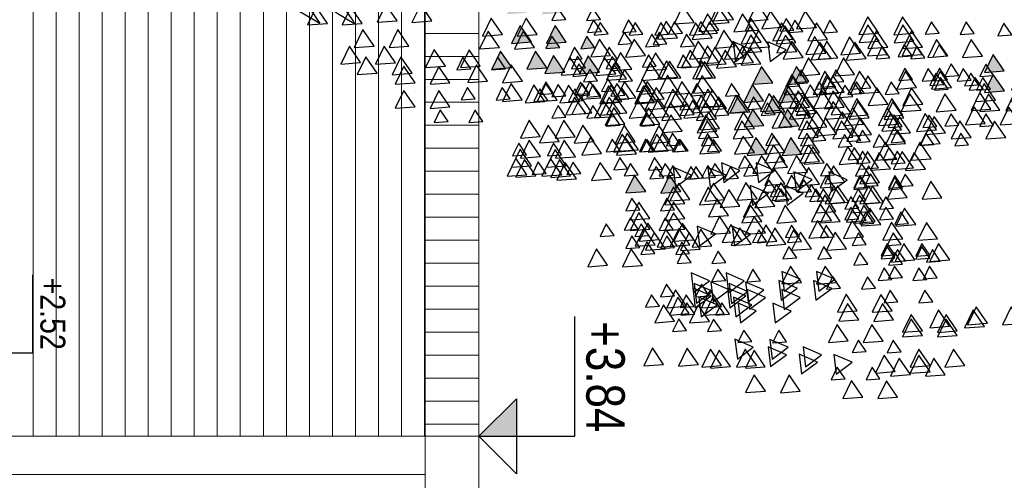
# Model space of a CAD drawing. Header units: millimetres. Extents: x 4617 to 4884, y 1258 to 1784.
# Tile 31 of 168: x 4680.28 to 4682.85, y 1306.66 to 1307.86. Entities that reach past the tile are written whole.
import ezdxf
from ezdxf.enums import TextEntityAlignment as Align

# ---------------------------------------------------------------- set-up
doc = ezdxf.new("R2010")
doc.units = ezdxf.units.MM
doc.header["$LTSCALE"] = 0.4
doc.set_wipeout_variables(frame=1)
doc.layers.add('04 gris', color=252, linetype='Continuous', lineweight=13)
for name, color, linetype in [('200cotas50', 1, 'Continuous'), ('A HERRERÍA', 4, 'Continuous'), ('A MURO VISTO', 2, 'Continuous'), ('A VEGETACIÓN', 253, 'Continuous'), ('LÁMINA', 1, 'Continuous'), ('TXT COTA', 3, 'Continuous')]:
    doc.layers.add(name, color=color, linetype=linetype)
doc.styles.add('ARIAL NARROW', font='ARIALN.TTF')
doc.styles.add('SaAS simplex', font='simplex.shx', dxfattribs={"width": 0.8})
doc.dimstyles.new('COTAS 125', dxfattribs={"dimscale": 0.01, "dimtxt": 15, "dimasz": 8, "dimexe": 5, "dimexo": 20, "dimgap": 10, "dimtad": 0, "dimzin": 9, "dimdsep": 46, "dimtxsty": 'SaAS simplex', "dimblk": 'OBLIQUE', "dimcen": 0, "dimclrd": 8, "dimclre": 8, "dimclrt": 256, "dimadec": 1, "dimazin": 0, "dimtfac": 1, "dimtmove": 2, "dimatfit": 3, "dimldrblk": 'OBLIQUE', "dimfxl": 10, "dimlwd": -1, "dimlwe": -1, "dimarcsym": 0})

# ---------------------------------------------------------------- blocks, each defined once
blk = doc.blocks.new('ARB')
at = {"layer": 'LÁMINA'}
h = blk.add_hatch(color=254, dxfattribs=at)
h.paths.add_polyline_path([(3288.9164, 1398.6733), (3288.9133, 1398.6668), (3288.9457, 1398.619), (3288.974, 1398.6775)])
h.paths.add_polyline_path([(3288.9251, 1398.5926), (3288.9506, 1398.555), (3288.9704, 1398.596)])
h.paths.add_polyline_path([(3289.0814, 1398.658), (3289.1179, 1398.6043), (3289.1462, 1398.6627)])
h.paths.add_polyline_path([(3289.0175, 1398.5743), (3289.054, 1398.5206), (3289.0822, 1398.579)])
h.paths.add_polyline_path([(3288.9695, 1398.2943), (3289.006, 1398.2406), (3289.0261, 1398.2821), (3289.0252, 1398.2825), (3289.0268, 1398.2837), (3289.0343, 1398.299)])
h.paths.add_polyline_path([(3288.9247, 1398.2135), (3288.9612, 1398.1598), (3288.9895, 1398.2183)])
h.paths.add_polyline_path([(3288.9178, 1397.9953), (3288.9174, 1397.9944), (3288.9533, 1397.9415), (3288.9816, 1398)])
h.paths.add_polyline_path([(3288.9887, 1397.8739), (3289.0252, 1397.8202), (3289.0534, 1397.8787)])
h.paths.add_polyline_path([(3289.0421, 1397.6874), (3289.0737, 1397.6738), (3289.0693, 1397.6802), (3289.0993, 1397.6824), (3289.0941, 1397.7263)])
h.paths.add_polyline_path([(3288.9456, 1397.7112), (3288.972, 1397.6724), (3288.9899, 1397.6737), (3289.0103, 1397.7159)])
h.paths.add_polyline_path([(3288.9485, 1397.4959), (3288.985, 1397.4422), (3289.0121, 1397.4983), (3289.0107, 1397.5004)])
h.paths.add_polyline_path([(3288.921, 1397.5813), (3288.9365, 1397.5586), (3288.9379, 1397.5587), (3288.9373, 1397.5574), (3288.9575, 1397.5276), (3288.9858, 1397.5861)])
h.paths.add_polyline_path([(3289.2242, 1398.1156), (3289.2261, 1398.1148), (3289.2282, 1398.1149), (3289.2278, 1398.114), (3289.243, 1398.1075), (3289.2466, 1398.1102), (3289.2472, 1398.1057), (3289.2838, 1398.09), (3289.2761, 1398.1545)])
h.paths.add_polyline_path([(3289.1946, 1398.3774), (3289.2311, 1398.3237), (3289.2594, 1398.3822)])
h.paths.add_polyline_path([(3289.1257, 1398.2583), (3289.1854, 1398.2328), (3289.1777, 1398.2972)])
h.paths.add_polyline_path([(3289.033, 1398.4793), (3289.0628, 1398.4354), (3289.0644, 1398.4355), (3289.0637, 1398.4341), (3289.0695, 1398.4256), (3289.0977, 1398.4841)])
h.paths.add_polyline_path([(3288.6447, 1399.0621), (3288.6809, 1399.0089), (3288.6815, 1399.0089), (3288.7095, 1399.0669)])
h.paths.add_polyline_path([(3288.3059, 1398.802), (3288.3424, 1398.7483), (3288.3707, 1398.8068)])
h.paths.add_polyline_path([(3288.2314, 1398.7077), (3288.2679, 1398.654), (3288.2962, 1398.7125)])
h.paths.add_polyline_path([(3288.2609, 1398.7668), (3288.2974, 1398.7131), (3288.3257, 1398.7715)])
h.paths.add_polyline_path([(3288.2602, 1398.847), (3288.2967, 1398.7933), (3288.3249, 1398.8517)])
h.paths.add_polyline_path([(3288.2496, 1398.9396), (3288.2503, 1398.9384), (3288.2568, 1398.9389), (3288.254, 1398.9331), (3288.286, 1398.8859), (3288.3143, 1398.9444)])
h.paths.add_polyline_path([(3288.1337, 1398.4073), (3288.1934, 1398.3817), (3288.1857, 1398.4462)])
h.paths.add_polyline_path([(3288.1708, 1398.2997), (3288.2073, 1398.246), (3288.2356, 1398.3045)])
h.paths.add_polyline_path([(3288.1988, 1398.0378), (3288.2243, 1398.0002), (3288.2441, 1398.0411)])
h.paths.add_polyline_path([(3288.1928, 1397.8806), (3288.2524, 1397.8551), (3288.2448, 1397.9195)])
h.paths.add_polyline_path([(3288.2855, 1397.9228), (3288.322, 1397.8691), (3288.3502, 1397.9276)])
h.paths.add_polyline_path([(3288.1787, 1397.5208), (3288.2096, 1397.4754), (3288.2196, 1397.4762), (3288.2435, 1397.5256)])
h.paths.add_polyline_path([(3288.2196, 1397.4762), (3288.2152, 1397.4671), (3288.2096, 1397.4754), (3288.2026, 1397.4749), (3288.2391, 1397.4212), (3288.2673, 1397.4797)])
h.paths.add_polyline_path([(3288.2082, 1397.5799), (3288.2447, 1397.5262), (3288.273, 1397.5847)])
h.paths.add_polyline_path([(3288.3017, 1397.4027), (3288.3382, 1397.349), (3288.3659, 1397.4062), (3288.3651, 1397.4074)])
h.paths.add_polyline_path([(3287.974, 1396.8871), (3288.0105, 1396.8334), (3288.0387, 1396.8918)])
h = blk.add_hatch(color=254, dxfattribs=at)
h.paths.add_polyline_path([(3288.4123, 1397.5612), (3288.412, 1397.5607), (3288.4117, 1397.5611), (3288.4005, 1397.5603), (3288.4261, 1397.5227), (3288.4458, 1397.5636)])
h.paths.add_polyline_path([(3288.3901, 1397.6154), (3288.3886, 1397.6125), (3288.3868, 1397.6152), (3288.3755, 1397.6144), (3288.4117, 1397.5611), (3288.4123, 1397.5612), (3288.4395, 1397.6176), (3288.4386, 1397.619)])
h.paths.add_polyline_path([(3288.435, 1397.6243), (3288.4386, 1397.619), (3288.4403, 1397.6191), (3288.4395, 1397.6176), (3288.4541, 1397.5961), (3288.4655, 1397.597), (3288.4803, 1397.6276)])
h.paths.add_polyline_path([(3288.488, 1397.5026), (3288.5245, 1397.4489), (3288.5527, 1397.5073)])
h.paths.add_polyline_path([(3288.5474, 1397.3997), (3288.5729, 1397.3622), (3288.5927, 1397.4031)])
h.paths.add_polyline_path([(3288.518, 1397.3619), (3288.5435, 1397.3243), (3288.5633, 1397.3652)])
h.paths.add_polyline_path([(3288.4288, 1397.4007), (3288.4279, 1397.3989), (3288.4633, 1397.3469), (3288.4915, 1397.4054)])
h.paths.add_polyline_path([(3288.4346, 1397.324), (3288.4711, 1397.2703), (3288.4964, 1397.3226), (3288.4926, 1397.3282)])
h.paths.add_polyline_path([(3288.4153, 1397.2521), (3288.4365, 1397.2209), (3288.4442, 1397.2214), (3288.4606, 1397.2554)])
h.paths.add_polyline_path([(3288.4365, 1397.2209), (3288.4014, 1397.2183), (3288.4168, 1397.1956), (3288.4183, 1397.1957), (3288.4176, 1397.1943), (3288.4379, 1397.1646), (3288.4661, 1397.223), (3288.4442, 1397.2214), (3288.4408, 1397.2145)])
h.paths.add_polyline_path([(3288.5744, 1397.2864), (3288.6341, 1397.2609), (3288.6264, 1397.3253)])
h.paths.add_polyline_path([(3288.5527, 1397.2157), (3288.5892, 1397.162), (3288.6174, 1397.2204)])
h.paths.add_polyline_path([(3288.6265, 1397.2107), (3288.663, 1397.157), (3288.6912, 1397.2155)])
h.paths.add_polyline_path([(3288.6367, 1397.393), (3288.6623, 1397.3554), (3288.682, 1397.3963)])
h.paths.add_polyline_path([(3288.5822, 1397.4833), (3288.5917, 1397.4693), (3288.6033, 1397.4701), (3288.5983, 1397.4597), (3288.6187, 1397.4296), (3288.6469, 1397.4881)])
h.paths.add_polyline_path([(3288.5667, 1397.5783), (3288.5823, 1397.5553), (3288.6076, 1397.5572), (3288.5965, 1397.5344), (3288.6032, 1397.5246), (3288.6314, 1397.583)])
h.paths.add_polyline_path([(3288.5678, 1397.7424), (3288.5934, 1397.7048), (3288.6131, 1397.7458)])
h.paths.add_polyline_path([(3288.6553, 1397.5075), (3288.6918, 1397.4538), (3288.72, 1397.5123), (3288.7184, 1397.5121), (3288.7164, 1397.508), (3288.7138, 1397.5118)])
h.paths.add_polyline_path([(3288.7063, 1397.2857), (3288.6953, 1397.2775), (3288.7182, 1397.2438), (3288.7306, 1397.2385), (3288.7337, 1397.2448), (3288.7286, 1397.2874)])
h.paths.add_polyline_path([(3288.7438, 1397.3814), (3288.7803, 1397.3277), (3288.8086, 1397.3861)])
h.paths.add_polyline_path([(3288.7286, 1397.2874), (3288.7337, 1397.2448), (3288.7552, 1397.2893)])
h.paths.add_polyline_path([(3288.7873, 1397.8832), (3288.7853, 1397.879), (3288.7826, 1397.8829), (3288.7468, 1397.8803), (3288.7833, 1397.8266), (3288.8116, 1397.885)])
h.paths.add_polyline_path([(3288.4486, 1397.9013), (3288.4829, 1397.8509), (3288.4889, 1397.8554), (3288.5134, 1397.906)])
h.paths.add_polyline_path([(3288.4203, 1398.0248), (3288.4204, 1398.0239), (3288.4563, 1397.9711), (3288.4846, 1398.0295)])
h.paths.add_polyline_path([(3288.4198, 1398.0247), (3288.4203, 1398.0248), (3288.417, 1398.0524), (3288.365, 1398.0135), (3288.3657, 1398.0132), (3288.3805, 1398.0143), (3288.3775, 1398.0082), (3288.4247, 1397.988), (3288.4204, 1398.0239)])
h.paths.add_polyline_path([(3287.7961, 1397.6465), (3287.8326, 1397.5928), (3287.8579, 1397.6451), (3287.8461, 1397.6502)])
h.paths.add_polyline_path([(3287.7658, 1397.5598), (3287.8023, 1397.5061), (3287.8306, 1397.5645)])
h.paths.add_polyline_path([(3287.7666, 1397.4438), (3287.8263, 1397.4182), (3287.8186, 1397.4827)])
h.paths.add_polyline_path([(3287.804, 1397.4041), (3287.8405, 1397.3504), (3287.8688, 1397.4089)])
h.paths.add_polyline_path([(3287.8362, 1397.335), (3287.8727, 1397.2813), (3287.901, 1397.3397)])
h.paths.add_polyline_path([(3287.9241, 1397.4585), (3287.9793, 1397.4349), (3287.9589, 1397.4649), (3287.9798, 1397.4665), (3287.9761, 1397.4974), (3287.9692, 1397.4923), (3287.9655, 1397.4845), (3287.9632, 1397.4878)])
h.paths.add_polyline_path([(3287.9153, 1397.2612), (3287.9189, 1397.2559), (3287.9206, 1397.2561), (3287.9199, 1397.2545), (3287.9344, 1397.2331), (3287.9458, 1397.2339), (3287.9606, 1397.2646)])
h.paths.add_polyline_path([(3287.8559, 1397.2513), (3287.8921, 1397.1981), (3287.8926, 1397.1981), (3287.9199, 1397.2545), (3287.9189, 1397.2559)])
h.paths.add_polyline_path([(3287.8926, 1397.1981), (3287.8924, 1397.1976), (3287.8921, 1397.1981), (3287.8809, 1397.1973), (3287.9064, 1397.1597), (3287.9262, 1397.2006)])
h.paths.add_polyline_path([(3287.8109, 1397.0952), (3287.8455, 1397.0443), (3287.8468, 1397.0444), (3287.8462, 1397.0432), (3287.8474, 1397.0415), (3287.8756, 1397.1)])
h.paths.add_polyline_path([(3287.0826, 1397.9517), (3287.1191, 1397.898), (3287.1474, 1397.9564)])
h.paths.add_polyline_path([(3287.1466, 1398.0797), (3287.1831, 1398.026), (3287.2113, 1398.0844)])
h.paths.add_polyline_path([(3287.1417, 1398.2569), (3287.1782, 1398.2032), (3287.2064, 1398.2616)])
h.paths.add_polyline_path([(3287.3659, 1398.1825), (3287.4024, 1398.1288), (3287.4306, 1398.1873)])
h.paths.add_polyline_path([(3287.4232, 1398.1226), (3287.4488, 1398.085), (3287.4686, 1398.1259)])
h.paths.add_polyline_path([(3287.5135, 1398.0684), (3287.5732, 1398.0428), (3287.5655, 1398.1073)])
h.paths.add_polyline_path([(3287.5226, 1398.2654), (3287.522, 1398.2642), (3287.5578, 1398.2116), (3287.586, 1398.27)])
h.paths.add_polyline_path([(3287.4792, 1398.3049), (3287.5157, 1398.2512), (3287.522, 1398.2642), (3287.5213, 1398.2653), (3287.5226, 1398.2654), (3287.5424, 1398.3064), (3287.5403, 1398.3094)])
h.paths.add_polyline_path([(3287.5058, 1398.3602), (3287.5403, 1398.3094), (3287.5438, 1398.3096), (3287.5705, 1398.365)])
h.paths.add_polyline_path([(3287.4134, 1398.3786), (3287.439, 1398.341), (3287.4587, 1398.3819)])
h.paths.add_polyline_path([(3287.3589, 1398.8067), (3287.3954, 1398.753), (3287.4237, 1398.8115)])
h.paths.add_polyline_path([(3287.4763, 1398.7343), (3287.5128, 1398.6806), (3287.5299, 1398.716), (3287.5217, 1398.728), (3287.5297, 1398.7286), (3287.5235, 1398.7378)])
h.paths.add_polyline_path([(3287.477, 1398.6689), (3287.5135, 1398.6152), (3287.5418, 1398.6736)])
h.paths.add_polyline_path([(3287.309, 1398.5916), (3287.3394, 1398.5467), (3287.3442, 1398.5471), (3287.3421, 1398.5428), (3287.3455, 1398.5379), (3287.3737, 1398.5963)])
h.paths.add_polyline_path([(3287.2753, 1397.4383), (3287.3118, 1397.3847), (3287.3268, 1397.4158), (3287.3139, 1397.4349), (3287.3368, 1397.4365), (3287.34, 1397.4431)])
h.paths.add_polyline_path([(3287.2844, 1397.0411), (3287.3209, 1396.9874), (3287.3491, 1397.0459)])
h.paths.add_polyline_path([(3287.4861, 1397.0608), (3287.5226, 1397.0071), (3287.5509, 1397.0655)])
h.paths.add_polyline_path([(3287.5599, 1397.0755), (3287.5964, 1397.0219), (3287.6247, 1397.0803)])
h.paths.add_polyline_path([(3287.5058, 1397.1297), (3287.5423, 1397.076), (3287.5636, 1397.1202), (3287.5547, 1397.1333)])
at = {"layer": 'LÁMINA', "color": 254, "elevation": -10}
for points in [[(3287.9382, 1399.7325), (3287.9747, 1399.6788), (3288.0029, 1399.7372)], [(3288.2553, 1399.7133), (3288.2918, 1399.6596), (3288.32, 1399.718)], [(3287.7829, 1399.6591), (3287.8194, 1399.6054), (3287.8476, 1399.6639)], [(3287.9956, 1399.6726), (3288.0211, 1399.635), (3288.0409, 1399.6759)], [(3287.7189, 1399.6296), (3287.7554, 1399.5759), (3287.7837, 1399.6344)], [(3287.8321, 1399.6493), (3287.8686, 1399.5956), (3287.8968, 1399.654)], [(3288.1378, 1399.6572), (3288.0858, 1399.6183), (3288.1455, 1399.5928)], [(3288.2384, 1399.6331), (3288.1864, 1399.5942), (3288.2461, 1399.5686)], [(3288.3692, 1399.6331), (3288.4057, 1399.5794), (3288.4339, 1399.6378)], [(3288.398, 1399.6296), (3288.4345, 1399.5759), (3288.4627, 1399.6344)], [(3288.5871, 1399.6261), (3288.6236, 1399.5724), (3288.6518, 1399.6309)], [(3288.3466, 1399.6085), (3288.2947, 1399.5696), (3288.3543, 1399.544)], [(3287.9267, 1399.584), (3287.9522, 1399.5464), (3287.972, 1399.5873)], [(3287.7435, 1399.5312), (3287.78, 1399.4775), (3287.8083, 1399.5359)], [(3287.9854, 1399.5494), (3288.0219, 1399.4957), (3288.0501, 1399.5542)], [(3288.2999, 1399.5514), (3288.3255, 1399.5138), (3288.3452, 1399.5547)], [(3287.6549, 1399.5016), (3287.6914, 1399.4479), (3287.7197, 1399.5064)], [(3287.7435, 1399.5164), (3287.78, 1399.4627), (3287.8083, 1399.5211)], [(3288.5123, 1399.515), (3288.5378, 1399.4775), (3288.5576, 1399.5184)], [(3287.5319, 1399.4918), (3287.5684, 1399.4381), (3287.5967, 1399.4965)], [(3287.9509, 1399.4805), (3287.9874, 1399.4268), (3288.0157, 1399.4853)], [(3288.3368, 1399.4904), (3288.2848, 1399.4515), (3288.3445, 1399.4259)], [(3288.4647, 1399.4707), (3288.4128, 1399.4318), (3288.4724, 1399.4062)], [(3288.5512, 1399.4854), (3288.5877, 1399.4317), (3288.616, 1399.4902)], [(3287.9558, 1399.451), (3287.9923, 1399.3973), (3288.0206, 1399.4557)], [(3288.3073, 1399.4461), (3288.2553, 1399.4072), (3288.315, 1399.3816)], [(3288.4844, 1399.4411), (3288.4324, 1399.4022), (3288.4921, 1399.3767)], [(3288.4856, 1399.4622), (3288.5112, 1399.4246), (3288.531, 1399.4655)], [(3288.5035, 1399.4601), (3288.54, 1399.4065), (3288.5682, 1399.4649)], [(3288.5119, 1399.4362), (3288.5484, 1399.3825), (3288.5766, 1399.441)], [(3288.6008, 1399.4363), (3288.6264, 1399.3987), (3288.6461, 1399.4396)], [(3287.8234, 1399.4215), (3287.8489, 1399.3839), (3287.8687, 1399.4249)], [(3288.2039, 1399.4165), (3288.152, 1399.3776), (3288.2116, 1399.3521)], [(3288.4254, 1399.4214), (3288.3734, 1399.3825), (3288.4331, 1399.357)], [(3288.4795, 1399.4264), (3288.4275, 1399.3875), (3288.4872, 1399.3619)], [(3288.5516, 1399.4018), (3288.5772, 1399.3642), (3288.5969, 1399.4052)], [(3288.0103, 1399.3772), (3288.0359, 1399.3396), (3288.0557, 1399.3806)], [(3288.1941, 1399.387), (3288.1421, 1399.3481), (3288.2018, 1399.3225)], [(3288.4893, 1399.3919), (3288.4374, 1399.353), (3288.497, 1399.3274)], [(3287.8086, 1399.3428), (3287.8341, 1399.3052), (3287.8539, 1399.3461)], [(3287.843, 1399.3486), (3287.8686, 1399.311), (3287.8883, 1399.352)], [(3287.843, 1399.3486), (3287.8686, 1399.311), (3287.8883, 1399.352)], [(3288.1372, 1399.3589), (3288.1737, 1399.3052), (3288.2019, 1399.3636)], [(3288.3843, 1399.3526), (3288.4099, 1399.315), (3288.4296, 1399.3559)], [(3288.7692, 1399.3026), (3288.8057, 1399.2489), (3288.8339, 1399.3074)], [(3287.7681, 1399.285), (3287.8046, 1399.2314), (3287.8329, 1399.2898)], [(3287.7988, 1399.2886), (3287.8243, 1399.251), (3287.8441, 1399.292)], [(3287.8332, 1399.2788), (3287.8587, 1399.2412), (3287.8785, 1399.2821)], [(3287.9218, 1399.2985), (3287.9473, 1399.2609), (3287.9671, 1399.3018)], [(3288.153, 1399.2788), (3288.1786, 1399.2412), (3288.1984, 1399.2821)], [(3288.4975, 1399.2935), (3288.523, 1399.256), (3288.5428, 1399.2969)], [(3287.8332, 1399.2689), (3287.8587, 1399.2314), (3287.8785, 1399.2723)], [(3288.1049, 1399.2485), (3288.1414, 1399.1948), (3288.1697, 1399.2533)], [(3288.5428, 1399.2387), (3288.5793, 1399.185), (3288.6076, 1399.2434)], [(3288.5808, 1399.2492), (3288.6173, 1399.1955), (3288.6455, 1399.2539)], [(3288.6156, 1399.264), (3288.6411, 1399.2264), (3288.6609, 1399.2673)], [(3288.6648, 1399.2443), (3288.6903, 1399.2067), (3288.7101, 1399.2477)], [(3287.8075, 1399.2161), (3287.844, 1399.1624), (3287.8722, 1399.2209)], [(3287.9267, 1399.2345), (3287.9522, 1399.1969), (3287.972, 1399.2378)], [(3288.0493, 1399.2098), (3288.0858, 1399.1561), (3288.1141, 1399.2145)], [(3288.1446, 1399.2092), (3288.1702, 1399.1716), (3288.19, 1399.2125)], [(3288.2515, 1399.2246), (3288.277, 1399.1871), (3288.2968, 1399.228)], [(3288.3017, 1399.2337), (3288.3382, 1399.18), (3288.3665, 1399.2385)], [(3288.3313, 1399.2239), (3288.3678, 1399.1702), (3288.396, 1399.2286)], [(3288.4697, 1399.2393), (3288.4177, 1399.2004), (3288.4774, 1399.1749)], [(3288.6019, 1399.219), (3288.6384, 1399.1653), (3288.6666, 1399.2237)], [(3288.6145, 1399.2358), (3288.651, 1399.1821), (3288.6792, 1399.2406)], [(3288.3684, 1399.1964), (3288.4049, 1399.1428), (3288.4332, 1399.2012)], [(3288.6314, 1399.1845), (3288.6679, 1399.1308), (3288.6962, 1399.1893)], [(3288.6697, 1399.1853), (3288.6953, 1399.1477), (3288.715, 1399.1886)], [(3288.7484, 1399.205), (3288.774, 1399.1674), (3288.7938, 1399.2083)], [(3287.8786, 1399.1697), (3287.9151, 1399.116), (3287.9433, 1399.1745)], [(3287.9021, 1399.1656), (3287.9276, 1399.128), (3287.9474, 1399.1689)], [(3287.9513, 1399.1508), (3287.9768, 1399.1132), (3287.9966, 1399.1541)], [(3288.0114, 1399.1599), (3288.0479, 1399.1062), (3288.0762, 1399.1647)], [(3288.0402, 1399.1564), (3288.0767, 1399.1027), (3288.1049, 1399.1612)], [(3288.2673, 1399.1599), (3288.3038, 1399.1062), (3288.332, 1399.1647)], [(3288.6314, 1399.1501), (3288.6679, 1399.0964), (3288.6962, 1399.1548)], [(3287.9513, 1399.1164), (3287.9768, 1399.0788), (3287.9966, 1399.1197)], [(3288.0254, 1399.1269), (3288.0619, 1399.0732), (3288.0902, 1399.1316)], [(3288.3382, 1399.1097), (3288.3747, 1399.056), (3288.4029, 1399.1145)], [(3288.3755, 1399.1402), (3288.412, 1399.0865), (3288.4403, 1399.145)], [(3288.6648, 1399.1213), (3288.6903, 1399.0837), (3288.7101, 1399.1246)], [(3287.7935, 1399.0818), (3287.83, 1399.0281), (3287.8582, 1399.0866)], [(3287.9838, 1399.0971), (3288.0203, 1399.0434), (3288.0486, 1399.1019)], [(3287.9959, 1399.0973), (3288.0324, 1399.0437), (3288.0607, 1399.1021)], [(3288.0413, 1399.0911), (3288.0669, 1399.0535), (3288.0866, 1399.0944)], [(3288.1791, 1399.0911), (3288.2046, 1399.0535), (3288.2244, 1399.0944)], [(3288.2974, 1399.1064), (3288.2455, 1399.0675), (3288.3051, 1399.042)], [(3288.2821, 1399.0861), (3288.3185, 1399.0324), (3288.3468, 1399.0908)], [(3288.5013, 1399.0882), (3288.5378, 1399.0345), (3288.5661, 1399.0929)], [(3288.5182, 1399.1008), (3288.5547, 1399.0471), (3288.583, 1399.1056)], [(3287.9218, 1399.0524), (3287.9473, 1399.0148), (3287.9671, 1399.0557)], [(3287.9218, 1399.0474), (3287.9473, 1399.0099), (3287.9671, 1399.0508)], [(3288.1547, 1399.0621), (3288.1028, 1399.0232), (3288.1624, 1398.9977)], [(3288.1446, 1399.0468), (3288.1702, 1399.0092), (3288.19, 1399.0501)], [(3288.1938, 1399.0763), (3288.2194, 1399.0387), (3288.2392, 1399.0796)], [(3288.2185, 1399.0616), (3288.244, 1399.024), (3288.2638, 1399.0649)], [(3288.6447, 1399.0621), (3288.6812, 1399.0084), (3288.7095, 1399.0669)], [(3287.8873, 1399.0425), (3287.9129, 1399.0049), (3287.9326, 1399.0459)], [(3287.9967, 1399.0319), (3288.0331, 1398.9782), (3288.0614, 1399.0367)], [(3288.192, 1399.0375), (3288.2285, 1398.9838), (3288.2568, 1399.0423)], [(3288.3909, 1399.0326), (3288.3389, 1398.9937), (3288.3986, 1398.9681)], [(3288.4564, 1399.018), (3288.482, 1398.9804), (3288.5018, 1399.0213)], [(3288.5484, 1399.0474), (3288.4964, 1399.0085), (3288.5561, 1398.9829)], [(3288.5312, 1399.0149), (3288.5567, 1398.9773), (3288.5765, 1399.0182)], [(3288.5861, 1399.0179), (3288.6116, 1398.9803), (3288.6314, 1399.0212)], [(3288.8706, 1399.0208), (3288.9071, 1398.9671), (3288.9353, 1399.0255)], [(3287.8476, 1398.9883), (3287.8841, 1398.9346), (3287.9123, 1398.993)], [(3287.8862, 1398.9848), (3287.9227, 1398.9311), (3287.951, 1398.9896)], [(3288.03, 1399.0081), (3288.0556, 1398.9705), (3288.0753, 1399.0114)], [(3288.2314, 1398.9981), (3288.2679, 1398.9444), (3288.2962, 1399.0029)], [(3288.2972, 1398.9828), (3288.3227, 1398.9452), (3288.3425, 1398.9861)], [(3288.3942, 1399.0081), (3288.4197, 1398.9705), (3288.4395, 1399.0114)], [(3288.6697, 1399.0081), (3288.6953, 1398.9705), (3288.715, 1399.0114)], [(3288.7042, 1398.9884), (3288.7297, 1398.9508), (3288.7495, 1398.9917)], [(3288.9699, 1399.0031), (3288.9954, 1398.9656), (3289.0152, 1399.0065)], [(3289.0034, 1399.0109), (3289.0399, 1398.9572), (3289.0682, 1399.0157)], [(3289.0322, 1399.0074), (3289.0687, 1398.9537), (3289.097, 1399.0122)], [(3287.8286, 1398.9546), (3287.8651, 1398.9009), (3287.8934, 1398.9594)], [(3287.9134, 1398.968), (3287.9389, 1398.9304), (3287.9587, 1398.9714)], [(3287.9407, 1398.9558), (3287.9662, 1398.9182), (3287.986, 1398.9591)], [(3288.0641, 1398.9686), (3288.1006, 1398.9149), (3288.1288, 1398.9734)], [(3288.192, 1398.9637), (3288.2285, 1398.91), (3288.2568, 1398.9684)], [(3288.9879, 1398.9484), (3289.0244, 1398.8947), (3289.0527, 1398.9531)], [(3289.0175, 1398.9779), (3289.054, 1398.9242), (3289.0822, 1398.9827)], [(3288.192, 1398.9341), (3288.2285, 1398.8804), (3288.2568, 1398.9389)], [(3288.2496, 1398.9396), (3288.286, 1398.8859), (3288.3143, 1398.9444)], [(3288.4043, 1398.9349), (3288.4408, 1398.8812), (3288.4691, 1398.9397)], [(3288.5123, 1398.9293), (3288.5378, 1398.8917), (3288.5576, 1398.9326)], [(3288.6205, 1398.9293), (3288.6461, 1398.8917), (3288.6658, 1398.9326)], [(3288.6686, 1398.9257), (3288.7051, 1398.872), (3288.7334, 1398.9305)], [(3288.6855, 1398.9286), (3288.722, 1398.8749), (3288.7503, 1398.9333)], [(3288.7288, 1398.9293), (3288.7543, 1398.8917), (3288.7741, 1398.9326)], [(3288.7889, 1398.9384), (3288.8254, 1398.8847), (3288.8536, 1398.9432)], [(3289.0333, 1398.9421), (3289.0589, 1398.9045), (3289.0787, 1398.9454)], [(3287.5853, 1398.8855), (3287.6218, 1398.8318), (3287.65, 1398.8902)], [(3287.7067, 1398.909), (3287.7322, 1398.8714), (3287.752, 1398.9123)], [(3287.7991, 1398.9054), (3287.8356, 1398.8517), (3287.8638, 1398.9101)], [(3287.9134, 1398.8991), (3287.9389, 1398.8615), (3287.9587, 1398.9025)], [(3287.9724, 1398.9139), (3287.998, 1398.8763), (3288.0177, 1398.9172)], [(3288.0579, 1398.8949), (3288.0834, 1398.8574), (3288.1032, 1398.8983)], [(3288.0838, 1398.8849), (3288.1203, 1398.8312), (3288.1485, 1398.8897)], [(3288.2086, 1398.909), (3288.2342, 1398.8714), (3288.2539, 1398.9123)], [(3288.4085, 1398.8849), (3288.445, 1398.8312), (3288.4733, 1398.8897)], [(3288.5319, 1398.9096), (3288.5575, 1398.872), (3288.5773, 1398.913)], [(3288.6792, 1398.8997), (3288.7157, 1398.846), (3288.7439, 1398.9044)], [(3288.9267, 1398.899), (3288.9632, 1398.8453), (3288.9914, 1398.9038)], [(3287.7821, 1398.8707), (3287.8186, 1398.817), (3287.8468, 1398.8754)], [(3287.8116, 1398.8608), (3287.8481, 1398.8071), (3287.8764, 1398.8656)], [(3288.0232, 1398.8756), (3288.0597, 1398.8219), (3288.0879, 1398.8804)], [(3288.0822, 1398.8559), (3288.1187, 1398.8022), (3288.147, 1398.8607)], [(3288.4043, 1398.8562), (3288.4408, 1398.8025), (3288.4691, 1398.8609)], [(3288.5266, 1398.8652), (3288.5631, 1398.8115), (3288.5914, 1398.87)], [(3288.9887, 1398.8829), (3289.0252, 1398.8293), (3289.0534, 1398.8877)], [(3287.539, 1398.84), (3287.5755, 1398.7863), (3287.6038, 1398.8447)], [(3287.625, 1398.8462), (3287.6505, 1398.8086), (3287.6703, 1398.8495)], [(3287.81, 1398.8499), (3287.8356, 1398.8123), (3287.8554, 1398.8532)], [(3287.9172, 1398.8217), (3287.9537, 1398.768), (3287.9819, 1398.8265)], [(3287.9354, 1398.8421), (3287.9719, 1398.7884), (3288.0002, 1398.8468)], [(3288.1118, 1398.8215), (3288.1483, 1398.7678), (3288.1765, 1398.8262)], [(3288.1681, 1398.8512), (3288.2046, 1398.7975), (3288.2329, 1398.856)], [(3288.2602, 1398.847), (3288.2967, 1398.7933), (3288.3249, 1398.8517)], [(3288.5281, 1398.8252), (3288.5646, 1398.7715), (3288.5928, 1398.83)], [(3288.7129, 1398.8421), (3288.7494, 1398.7884), (3288.7776, 1398.8468)], [(3288.7288, 1398.8456), (3288.7543, 1398.808), (3288.7741, 1398.849)], [(3289.2892, 1398.8338), (3289.3148, 1398.7962), (3289.3345, 1398.8371)], [(3287.4918, 1398.7969), (3287.5283, 1398.7432), (3287.5565, 1398.8016)], [(3287.5206, 1398.7934), (3287.557, 1398.7397), (3287.5853, 1398.7981)], [(3287.7476, 1398.7969), (3287.7841, 1398.7432), (3287.8124, 1398.8016)], [(3287.9207, 1398.8125), (3287.9572, 1398.7588), (3287.9854, 1398.8173)], [(3288.0894, 1398.8069), (3288.1259, 1398.7532), (3288.1542, 1398.8117)], [(3288.2068, 1398.7963), (3288.2433, 1398.7426), (3288.2715, 1398.8011)], [(3288.2234, 1398.8105), (3288.2489, 1398.7729), (3288.2687, 1398.8139)], [(3288.3059, 1398.802), (3288.3424, 1398.7483), (3288.3707, 1398.8068)], [(3288.3822, 1398.791), (3288.4077, 1398.7534), (3288.4275, 1398.7943)], [(3288.4282, 1398.8012), (3288.4647, 1398.7475), (3288.493, 1398.806)], [(3288.4876, 1398.8112), (3288.5132, 1398.7736), (3288.533, 1398.8145)], [(3288.5702, 1398.8174), (3288.6067, 1398.7638), (3288.6349, 1398.8222)], [(3288.5822, 1398.7907), (3288.6187, 1398.737), (3288.647, 1398.7955)], [(3288.7473, 1398.8174), (3288.7838, 1398.7638), (3288.8121, 1398.8222)], [(3288.8206, 1398.8056), (3288.8571, 1398.7519), (3288.8854, 1398.8104)], [(3288.8408, 1398.8076), (3288.8773, 1398.7539), (3288.9056, 1398.8124)], [(3288.9054, 1398.8191), (3288.9309, 1398.7815), (3288.9507, 1398.8224)], [(3287.5058, 1398.7638), (3287.5423, 1398.7101), (3287.5705, 1398.7686)], [(3287.8559, 1398.7772), (3287.8924, 1398.7235), (3287.9206, 1398.7819)], [(3288.1118, 1398.787), (3288.1483, 1398.7333), (3288.1765, 1398.7918)], [(3288.1477, 1398.7865), (3288.1842, 1398.7328), (3288.2125, 1398.7912)], [(3288.2609, 1398.7668), (3288.2974, 1398.7131), (3288.3257, 1398.7715)], [(3288.5062, 1398.783), (3288.5427, 1398.7293), (3288.571, 1398.7878)], [(3288.5202, 1398.7821), (3288.5567, 1398.7284), (3288.5849, 1398.7868)], [(3288.6987, 1398.76), (3288.7243, 1398.7224), (3288.7441, 1398.7633)], [(3288.7227, 1398.7682), (3288.7592, 1398.7145), (3288.7875, 1398.773)], [(3288.7298, 1398.7711), (3288.7663, 1398.7174), (3288.7946, 1398.7758)], [(3288.7911, 1398.7564), (3288.8276, 1398.7027), (3288.8559, 1398.7612)], [(3288.9644, 1398.7649), (3288.99, 1398.7273), (3289.0098, 1398.7682)], [(3288.9737, 1398.7682), (3289.0102, 1398.7145), (3289.0384, 1398.773)], [(3289.0475, 1398.7633), (3289.084, 1398.7096), (3289.1122, 1398.7681)], [(3289.2006, 1398.76), (3289.2262, 1398.7224), (3289.246, 1398.7633)], [(3289.3964, 1398.7859), (3289.4329, 1398.7322), (3289.4611, 1398.7907)], [(3287.4763, 1398.7343), (3287.5128, 1398.6806), (3287.541, 1398.7391)], [(3287.5217, 1398.728), (3287.5472, 1398.6904), (3287.567, 1398.7314)], [(3287.6594, 1398.728), (3287.685, 1398.6904), (3287.7048, 1398.7314)], [(3287.9331, 1398.7416), (3287.9586, 1398.704), (3287.9784, 1398.7449)], [(3287.9986, 1398.7378), (3288.0351, 1398.6841), (3288.0633, 1398.7425)], [(3288.0546, 1398.7423), (3288.0802, 1398.7047), (3288.1, 1398.7456)], [(3288.0842, 1398.7521), (3288.1097, 1398.7145), (3288.1295, 1398.7554)], [(3288.1295, 1398.7415), (3288.166, 1398.6878), (3288.1943, 1398.7463)], [(3288.4532, 1398.7472), (3288.4788, 1398.7096), (3288.4985, 1398.7505)], [(3288.5379, 1398.7366), (3288.5744, 1398.6829), (3288.6027, 1398.7414)], [(3288.6149, 1398.7408), (3288.6405, 1398.7032), (3288.6603, 1398.7441)], [(3288.7435, 1398.7324), (3288.7691, 1398.6948), (3288.7888, 1398.7358)], [(3288.8272, 1398.7472), (3288.8527, 1398.7096), (3288.8725, 1398.7505)], [(3288.9054, 1398.7501), (3288.9309, 1398.7126), (3288.9507, 1398.7535)], [(3288.9453, 1398.7423), (3288.9708, 1398.7047), (3288.9906, 1398.7456)], [(3287.6742, 1398.7133), (3287.6997, 1398.6757), (3287.7195, 1398.7166)], [(3287.6988, 1398.6985), (3287.7244, 1398.6609), (3287.7441, 1398.7018)], [(3287.7624, 1398.723), (3287.7989, 1398.6693), (3287.8272, 1398.7278)], [(3287.7756, 1398.6973), (3287.8011, 1398.6597), (3287.8209, 1398.7006)], [(3288.0254, 1398.7233), (3288.0619, 1398.6696), (3288.0902, 1398.728)], [(3288.1137, 1398.7029), (3288.1392, 1398.6653), (3288.159, 1398.7062)], [(3288.1432, 1398.7177), (3288.1687, 1398.6801), (3288.1885, 1398.721)], [(3288.2314, 1398.7077), (3288.2679, 1398.654), (3288.2962, 1398.7125)], [(3288.708, 1398.6944), (3288.7445, 1398.6407), (3288.7727, 1398.6992)], [(3288.8021, 1398.7009), (3288.8276, 1398.6633), (3288.8474, 1398.7043)], [(3289.1602, 1398.7023), (3289.1967, 1398.6486), (3289.2249, 1398.707)], [(3289.3964, 1398.7072), (3289.4329, 1398.6535), (3289.4611, 1398.7119)], [(3287.477, 1398.6689), (3287.5135, 1398.6152), (3287.5418, 1398.6736)], [(3287.625, 1398.6837), (3287.6505, 1398.6462), (3287.6703, 1398.6871)], [(3288.0781, 1398.6796), (3288.1146, 1398.6259), (3288.1429, 1398.6844)], [(3288.5311, 1398.691), (3288.5676, 1398.6373), (3288.5958, 1398.6957)], [(3288.5407, 1398.6895), (3288.5772, 1398.6358), (3288.6054, 1398.6942)], [(3288.6905, 1398.6628), (3288.727, 1398.6091), (3288.7552, 1398.6675)], [(3288.837, 1398.6832), (3288.8626, 1398.6456), (3288.8823, 1398.6865)], [(3288.8563, 1398.6782), (3288.8928, 1398.6245), (3288.9211, 1398.683)], [(3288.9092, 1398.6727), (3288.9457, 1398.619), (3288.974, 1398.6775)], [(3289.2154, 1398.6615), (3289.2409, 1398.624), (3289.2607, 1398.6649)], [(3289.5201, 1398.6762), (3289.5566, 1398.6225), (3289.5849, 1398.681)], [(3288.0409, 1398.6283), (3288.0774, 1398.5746), (3288.1057, 1398.6331)], [(3288.353, 1398.6382), (3288.301, 1398.5993), (3288.3607, 1398.5737)], [(3288.3832, 1398.6452), (3288.4197, 1398.5915), (3288.448, 1398.6499)], [(3288.4072, 1398.6409), (3288.4437, 1398.5872), (3288.472, 1398.6456)], [(3288.4634, 1398.6544), (3288.4999, 1398.6007), (3288.5281, 1398.6591)], [(3288.6107, 1398.6537), (3288.6362, 1398.6161), (3288.656, 1398.657)], [(3288.8419, 1398.6586), (3288.8675, 1398.621), (3288.8873, 1398.6619)], [(3288.8518, 1398.6291), (3288.8773, 1398.5915), (3288.8971, 1398.6324)], [(3289.0814, 1398.658), (3289.1179, 1398.6043), (3289.1462, 1398.6627)], [(3289.2979, 1398.653), (3289.3344, 1398.5993), (3289.3627, 1398.6578)], [(3289.5742, 1398.6418), (3289.6107, 1398.5881), (3289.639, 1398.6465)], [(3287.6613, 1398.6199), (3287.6978, 1398.5662), (3287.7261, 1398.6247)], [(3287.7775, 1398.6197), (3287.8031, 1398.5822), (3287.8229, 1398.6231)], [(3287.8495, 1398.6256), (3287.875, 1398.588), (3287.8948, 1398.6289)], [(3287.8495, 1398.6256), (3287.875, 1398.588), (3287.8948, 1398.6289)], [(3287.8581, 1398.615), (3287.8946, 1398.5613), (3287.9229, 1398.6197)], [(3288.0584, 1398.6107), (3288.0949, 1398.557), (3288.1232, 1398.6155)], [(3288.1323, 1398.6255), (3288.1687, 1398.5718), (3288.197, 1398.6302)], [(3288.2666, 1398.6051), (3288.303, 1398.5514), (3288.3313, 1398.6099)], [(3288.4373, 1398.6255), (3288.4738, 1398.5718), (3288.5021, 1398.6302)], [(3288.7594, 1398.6185), (3288.7959, 1398.5648), (3288.8241, 1398.6232)], [(3287.8567, 1398.591), (3287.8932, 1398.5373), (3287.9214, 1398.5958)], [(3287.8847, 1398.5719), (3287.9212, 1398.5182), (3287.9494, 1398.5766)], [(3288.1659, 1398.5655), (3288.2024, 1398.5118), (3288.2306, 1398.5703)], [(3288.2692, 1398.5754), (3288.3057, 1398.5217), (3288.334, 1398.5801)], [(3288.3544, 1398.5896), (3288.3909, 1398.5359), (3288.4192, 1398.5944)], [(3288.6001, 1398.5866), (3288.6256, 1398.549), (3288.6454, 1398.59)], [(3288.6894, 1398.5798), (3288.7149, 1398.5423), (3288.7347, 1398.5832)], [(3288.9251, 1398.5926), (3288.9506, 1398.555), (3288.9704, 1398.596)], [(3289.0175, 1398.5743), (3289.054, 1398.5206), (3289.0822, 1398.579)], [(3289.1215, 1398.5925), (3289.158, 1398.5388), (3289.1863, 1398.5973)], [(3289.53, 1398.5876), (3289.5665, 1398.5339), (3289.5947, 1398.5924)], [(3287.4528, 1398.5508), (3287.4783, 1398.5133), (3287.4981, 1398.5542)], [(3287.689, 1398.5459), (3287.7145, 1398.5083), (3287.7343, 1398.5492)], [(3287.8855, 1398.5456), (3287.922, 1398.4919), (3287.9503, 1398.5504)], [(3288.1334, 1398.5405), (3288.1589, 1398.5029), (3288.1787, 1398.5438)], [(3288.2761, 1398.5355), (3288.3016, 1398.498), (3288.3214, 1398.5389)], [(3288.407, 1398.536), (3288.4435, 1398.4823), (3288.4718, 1398.5407)], [(3288.5253, 1398.5455), (3288.5509, 1398.5079), (3288.5706, 1398.5488)], [(3288.5421, 1398.5608), (3288.5786, 1398.5071), (3288.6069, 1398.5656)], [(3288.5706, 1398.5488), (3288.5962, 1398.5112), (3288.616, 1398.5521)], [(3288.7676, 1398.5483), (3288.7932, 1398.5107), (3288.8129, 1398.5517)], [(3288.7893, 1398.5398), (3288.8148, 1398.5022), (3288.8346, 1398.5431)], [(3289.1122, 1398.5502), (3289.1487, 1398.4965), (3289.177, 1398.555)], [(3288.2026, 1398.5264), (3288.2391, 1398.4727), (3288.2673, 1398.5311)], [(3288.3593, 1398.501), (3288.3958, 1398.4473), (3288.4241, 1398.5058)], [(3288.4873, 1398.5108), (3288.5238, 1398.4571), (3288.552, 1398.5156)], [(3288.9059, 1398.5011), (3288.9315, 1398.4635), (3288.9512, 1398.5044)], [(3289.4554, 1398.5054), (3289.4919, 1398.4517), (3289.5202, 1398.5101)], [(3289.6825, 1398.5138), (3289.719, 1398.4601), (3289.7472, 1398.5185)]]:
    blk.add_lwpolyline(points, close=True, dxfattribs=at)
at = {"layer": 'LÁMINA', "color": 254, "linetype": 'ByBlock'}
blk.add_open_spline([(3289.7573, 1398.44), (3289.7406, 1398.4645), (3289.7238, 1398.4889), (3289.707, 1398.5134)], degree=3, dxfattribs=at)
blk.add_open_spline([(3292.2113, 1397.999), (3291.9649, 1398.0009), (3291.433, 1397.9962), (3290.7948, 1397.9225), (3290.3567, 1398.1497), (3290.0137, 1398.1047), (3289.905, 1398.3991), (3289.7767, 1398.4732), (3289.707, 1398.5134)], degree=3, knots=[0.291003, 0.291003, 0.291003, 0.291003, 0.917626, 1.63292, 1.820772, 2.165029, 2.332307, 2.530865, 2.530865, 2.530865, 2.530865], dxfattribs=at)
blk = doc.blocks.new('Nivel corte')
at = {"color": 0}
for p, q in [((0, 0.2), (0.25, 0.2)), ((0, 0), (0, 0.2)), ((0.0784, 0.0784), (-0.0784, 0.0784)), ((0, 0), (-0.0784, 0.0784)), ((0, 0), (0.0784, 0.0784))]:
    blk.add_line(p, q, dxfattribs=at)
blk.add_solid([(0, 0), (0.0784, 0.0784), (0, 0.0784), (0.0784, 0.0784)], dxfattribs=at)
at = {"color": 0, "style": 'ARIAL NARROW', "flags": 4}
blk.add_attdef('NIVEL', text='', height=0.08, dxfattribs=at).set_placement((0.125, 0.2), align=Align.BOTTOM_CENTER)
blk = doc.blocks.new('_Oblique')
at = {"layer": 'TXT COTA', "color": 0, "lineweight": -2}
blk.add_line((-0.5, -0.5), (0.5, 0.5), dxfattribs=at)

msp = doc.modelspace()

# ---------------------------------------------------------------- wipeouts: each hides what was drawn before it
msp.add_wipeout([(4681.4819, 1306.775), (4681.4819, 1309.8257), (4679.1419, 1309.8257), (4679.1419, 1306.775)]).dxf.layer = 'A MURO VISTO'

# ---------------------------------------------------------------- next in the draw order: hatches: boundary and pattern name
at = {"layer": '04 gris'}
h = msp.add_hatch(dxfattribs=at)
h.set_pattern_fill('_USER', color=256, scale=0.06, pattern_type=0)
h.set_pattern_definition([(270, (9149.59994, 2301.16996), (0.06, -6e-17), [])])
h.paths.add_polyline_path([(4681.3419, 1309.8257), (4681.3419, 1306.775), (4679.1419, 1306.775), (4679.1419, 1309.8257)])
h = msp.add_hatch(dxfattribs=at)
h.set_pattern_fill('_USER', color=256, scale=0.06, angle=90, pattern_type=0)
h.set_pattern_definition([(360, (4681.4619, 1392.786155), (8e-17, 0.06), [])])
h.paths.add_polyline_path([(4681.4819, 1306.775), (4681.4819, 1309.8257), (4681.3419, 1309.8257), (4681.3419, 1306.775)])

# ---------------------------------------------------------------- next in the draw order: linework, layer by layer
for points in [[(4681.3419, 1309.8257), (4681.3419, 1306.775), (4679.1419, 1306.775), (4679.1419, 1309.8257)], [(4681.4819, 1306.775), (4681.4819, 1309.8257), (4679.1419, 1309.8257), (4679.1419, 1306.775)], [(4681.4819, 1306.775), (4681.4819, 1309.8257), (4681.3419, 1309.8257), (4681.3419, 1306.775)], [(4681.3419, 1306.675), (4681.3419, 1306.775), (4679.1569, 1306.775), (4679.1569, 1306.675)], [(4681.3419, 1303.8227), (4681.3419, 1306.775), (4681.4819, 1306.775), (4681.4819, 1303.8227)]]:
    msp.add_lwpolyline(points, close=True, dxfattribs=at)
msp.add_lwpolyline([(4681.3419, 1309.8257), (4681.3419, 1303.823)], dxfattribs=at)

# ---------------------------------------------------------------- next in the draw order: block references
at = {"layer": '200cotas50'}
ref = msp.add_blockref('Nivel corte', (4680.1569, 1306.9926), dxfattribs=dict(at, xscale=-0.8125, yscale=0.8125, zscale=0.8125, rotation=269.9999999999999))
ref.add_attrib('NIVEL', '+2.52', dxfattribs={"layer": '0', "color": 0, "height": 0.065, "rotation": 270, "style": 'ARIAL NARROW', "flags": 4}).set_placement((4680.3194, 1307.0947), align=Align.BOTTOM_CENTER)
ref = msp.add_blockref('Nivel corte', (4681.4819, 1306.775), dxfattribs=dict(at, xscale=-1.25, yscale=1.25, zscale=1.25, rotation=269.9999999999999))
ref.add_attrib('NIVEL', '+3.84', dxfattribs={"layer": '0', "color": 0, "height": 0.1, "rotation": 270, "style": 'ARIAL NARROW', "flags": 4}).set_placement((4681.7319, 1306.9301), align=Align.BOTTOM_CENTER)
at = {"layer": 'A VEGETACIÓN', "color": 254, "xscale": 0.8, "yscale": 0.8, "zscale": 0.8, "rotation": 180}
for p in [(7312.8328, 2426.6632, -14.0456), (7312.9236, 2426.6629, -14.0456)]:
    msp.add_blockref('ARB', p, dxfattribs=at)

# ---------------------------------------------------------------- next in the draw order: leaders
at = {"layer": 'A HERRERÍA', "color": 254, "ltscale": 0.5}
msp.add_leader([(4680.892, 1310.8115), (4683.4968, 1310.8115), (4683.4968, 1307.7216)], dimstyle='COTAS 125', override={"dimtxt": 5, "dimasz": 6, "dimldrblk": 'DotSmall'}, dxfattribs=at)

doc.saveas('drawing.dxf')
